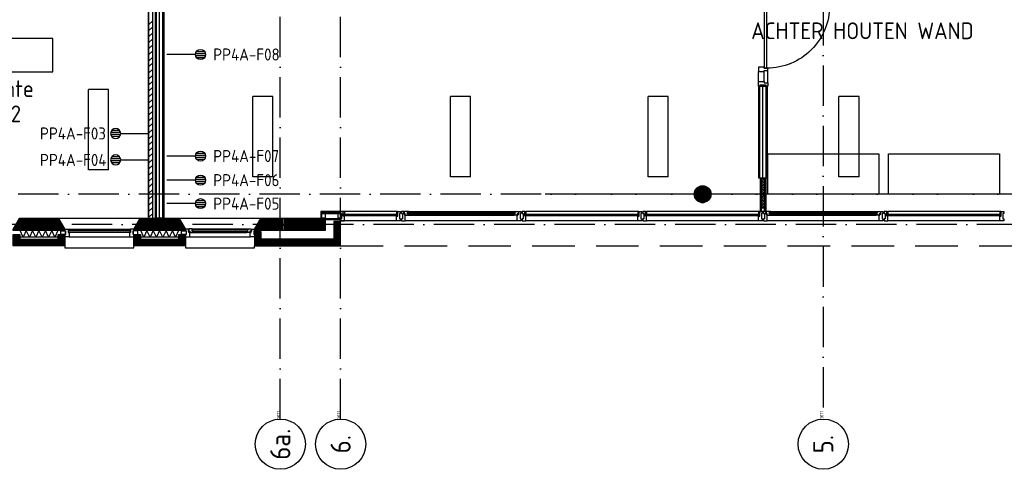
# Model space of a CAD drawing. Header units: millimetres. Extents: x 90707 to 450385, y -1262 to 949019.
# Tile 42 of 60: x 193658 to 208347, y 37953 to 44662. Entities that reach past the tile are written whole.
import ezdxf
from ezdxf.enums import TextEntityAlignment as Align

# ---------------------------------------------------------------- set-up
doc = ezdxf.new("R2010")
doc.units = ezdxf.units.MM
doc.header["$LTSCALE"] = 100
doc.linetypes.add('DASHDOT', pattern=[9, 6, -1.5, 0, -1.5])
doc.linetypes.add('HIDDEN', pattern=[9.525, 6.35, -3.175])
doc.layers.get('0').update_dxf_attribs({"linetype": 'CONTINUOUS'})
for name, color, linetype in [('AL$1----_ALGEMEEN', 7, 'CONTINUOUS'), ('AL$7----_STRAMIEN', 1, 'DASHDOT'), ('AL21----_BUITENWAND', 4, 'CONTINUOUS'), ('AL22----_BINNENWAND', 7, 'CONTINUOUS'), ('AL28----_KONSTRUKTIE', 3, 'CONTINUOUS'), ('AL31----_BUITENKOZ', 7, 'CONTINUOUS'), ('AL32----_BINNENKOZ', 7, 'CONTINUOUS'), ('AL32----_DRAAIRICHTING', 1, 'CONTINUOUS'), ('ALL-----_REFLIJNEN', 8, 'CONTINUOUS'), ('ALN-----_BLOCKNAAM', 2, 'CONTINUOUS'), ('ALXA1---_RASTER50', 12, 'CONTINUOUS'), ('ALXA3---_VOLZWART', 14, 'CONTINUOUS'), ('ALXAA---_GEWBETON', 12, 'CONTINUOUS'), ('ALXAB---_PREFABBETON', 1, 'CONTINUOUS'), ('ALXOU---_GLAS', 7, 'CONTINUOUS'), ('ARMATUUR', 8, 'CONTINUOUS'), ('EA61303-_ARCEER', 1, 'CONTINUOUS'), ('EB6441--_ATTRIB', 2, 'CONTINUOUS'), ('EL61303-_WANDGOOT', 3, 'CONTINUOUS'), ('EL6441--_DATACOM', 3, 'CONTINUOUS'), ('GEBOUWLABEL', 4, 'CONTINUOUS'), ('INHOUD', 7, 'CONTINUOUS'), ('OMSCHRIJVING', 7, 'CONTINUOUS'), ('OPPERVLAK', 7, 'CONTINUOUS'), ('TEKST25', 10, 'CONTINUOUS'), ('VOLGNUMMER', 7, 'CONTINUOUS'), ('WANDGOOTDATA', 3, 'CONTINUOUS')]:
    doc.layers.add(name, color=color, linetype=linetype)
doc.styles.add('1_8', font='ISO', dxfattribs={"height": 1.8})
doc.styles.add('2_0', font='iso', dxfattribs={"height": 200})
doc.styles.get("Standard").update_dxf_attribs({"font": 'iso.shx'})

# ---------------------------------------------------------------- blocks, each defined once
blk = doc.blocks.new('ES4X2')
for p, q in [((-0.45, 1.4), (-0.45, 2.6)), ((-0.15, 1.27), (-0.15, 2.73)), ((0.15, 1.27), (0.15, 2.73)), ((0.45, 1.4), (0.45, 2.6)), ((0, 1.25), (0, -3))]:
    blk.add_line(p, q)
blk.add_circle((0, 2), 0.75)
at = {"style": '1_8', "flags": 8}
for tag, p in [('NUMMER', (1.25, 3.5)), ('CODE', (-1.25, 3.5))]:
    blk.add_attdef(tag, text='', height=1.8, rotation=90, dxfattribs=at).set_placement(p, align=Align.MIDDLE_LEFT)
blk.add_attdef('M_CODE', text='', height=1.8, dxfattribs=at).set_placement((0, 0), align=Align.MIDDLE_CENTER)
blk = doc.blocks.new('EH100000')
at = {"linetype": 'ByBlock'}
for p, q in [((1, 0.5), (0, 0.5)), ((1, 0.5, 1), (0, 0.5, 1)), ((0, -0.5, 1), (1, -0.5, 1)), ((1, -0.5), (0, -0.5))]:
    blk.add_line(p, q, dxfattribs=at)
at = {"linetype": 'ByBlock', "invisible_edges": 15}
for points in [[(1, -0.5), (0, -0.5), (0, 0.5), (1, 0.5)], [(0, 0.5), (1, 0.5), (1, 0.5, 1), (0, 0.5, 1)], [(0, -0.5, 1), (1, -0.5, 1), (1, -0.5), (0, -0.5)]]:
    blk.add_3dface(points, dxfattribs=at)
at = {"linetype": 'ByBlock', "style": '2_0', "flags": 8}
blk.add_attdef('FUNCTIE', text='', height=0.5, dxfattribs=at).set_placement((0.5, 0), align=Align.MIDDLE)
at = {"linetype": 'ByBlock', "flags": 9}
blk.add_attdef('SCHOT', text='', height=0.5, dxfattribs=at).set_placement((0.5, 0), align=Align.MIDDLE)
blk = doc.blocks.new('EH100005')
blk.add_lwpolyline([(-1, -0.5), (0, -0.5), (0, 0.5), (-1, 0.5)])
at = {"style": '2_0', "flags": 9}
blk.add_attdef('HULPSTUK', text='', height=0.5, dxfattribs=at).set_placement((0, 0), align=Align.MIDDLE)
blk = doc.blocks.new('WANDGOOTBEGGRBALLES')
at = {"layer": 'EA61303-_ARCEER'}
for p, q in [((104875, 44393), (104940, 44458)), ((104875, 44303), (104940, 44368)), ((104875, 44214), (104940, 44279)), ((104875, 44124), (104940, 44189)), ((104875, 44034), (104940, 44099)), ((104875, 43944), (104940, 44009)), ((104875, 43854), (104940, 43919)), ((104875, 43765), (104940, 43830)), ((104875, 43675), (104940, 43740)), ((104875, 43585), (104940, 43650)), ((104875, 43495), (104940, 43560)), ((104875, 43405), (104940, 43470)), ((104875, 43316), (104940, 43381)), ((104875, 43226), (104940, 43291)), ((104875, 43136), (104940, 43201)), ((104875, 43046), (104940, 43111)), ((104875, 42956), (104940, 43021)), ((104875, 42867), (104940, 42932)), ((104875, 42777), (104940, 42842)), ((104875, 42687), (104940, 42752)), ((104875, 42597), (104940, 42662)), ((104875, 42507), (104940, 42572)), ((104875, 42418), (104940, 42483)), ((104875, 42328), (104940, 42393)), ((104875, 42238), (104940, 42303)), ((104875, 42148), (104940, 42213)), ((104875, 42058), (104940, 42123)), ((104875, 41969), (104940, 42034)), ((104875, 41879), (104940, 41944)), ((104875, 41789), (104940, 41854)), ((104875, 41699), (104940, 41764)), ((104875, 41609), (104940, 41674)), ((104875, 41520), (104940, 41585)), ((104930, 41484), (104940, 41495))]:
    blk.add_line(p, q, dxfattribs=at)
at = {"layer": 'EL61303-_WANDGOOT', "yscale": 65, "zscale": 119.9999999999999}
for name, p, xscale, rotation in [('EH100000', (104907, 46719, 1500), 5192.579106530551, 270.0000108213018), ('EH100005', (104907, 41489, 1500), 119.9999999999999, 270.0000108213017)]:
    blk.add_blockref(name, p, dxfattribs=dict(at, xscale=xscale, rotation=rotation))
blk = doc.blocks.new('1011')
at = {"layer": 'AL$7----_STRAMIEN', "color": 7, "linetype": 'Continuous'}
blk.add_circle((-750, 0), 750, dxfattribs=at)
at = {"layer": 'AL$7----_STRAMIEN', "color": 3, "linetype": 'Continuous'}
blk.add_attdef('STR-NAAM', text='', height=600, rotation=360, dxfattribs=at).set_placement((-750, 0), align=Align.MIDDLE)
at = {"layer": 'ALN-----_BLOCKNAAM', "linetype": 'Continuous'}
blk.add_text('1011', height=100, dxfattribs=at).set_placement((0, 0))
blk = doc.blocks.new('GEBOUWLABEL')
at = {"layer": 'VOLGNUMMER'}
blk.add_lwpolyline([(-4, -1), (4, -1), (4, 1), (-4, 1)], close=True, dxfattribs=at)
at = {"color": 0, "linetype": 'ByBlock', "flags": 1}
for tag, p in [('OPPERVLAKTESOORT', (0.5, 8)), ('TERREIN', (0.5, 6.5)), ('GEBOUW', (0.5, 5)), ('GEBRUIKSFUNCTIE', (0.5, 3.5)), ('BOUWLAAG', (0.5, 2)), ('HOOGTE', (0, -6.5)), ('RUIMTEFUNCTIE', (0, -8))]:
    blk.add_attdef(tag, text='', height=1, dxfattribs=at).set_placement(p, align=Align.MIDDLE_CENTER)
at = {"layer": 'INHOUD', "color": 0, "linetype": 'ByBlock'}
blk.add_attdef('INHOUD', text='', height=1, dxfattribs=at).set_placement((0, -5), align=Align.MIDDLE_CENTER)
at = {"layer": 'OMSCHRIJVING', "color": 0, "linetype": 'ByBlock'}
blk.add_attdef('OMSCHRIJVING', text='', height=1, dxfattribs=at).set_placement((0, -2), align=Align.MIDDLE_CENTER)
at = {"layer": 'OPPERVLAK', "color": 0, "linetype": 'ByBlock'}
blk.add_attdef('OPPERVLAK', text='', height=1, dxfattribs=at).set_placement((0, -3.5), align=Align.MIDDLE_CENTER)
at = {"layer": 'VOLGNUMMER', "color": 0, "linetype": 'ByBlock'}
blk.add_attdef('VOLGNUMMER', text='', height=1, dxfattribs=at).set_placement((0, 0), align=Align.MIDDLE_CENTER)
blk = doc.blocks.new('A$Cca306792')
at = {"layer": 'ALL-----_REFLIJNEN', "linetype": 'Continuous'}
h = blk.add_hatch(dxfattribs=at)
h.set_pattern_fill('PREFBET', color=8, angle=90, style=0)
h.set_pattern_definition([(135, (103120.95, 42959.68), (-106.066, -106.066), [])])
h.paths.add_polyline_path([(102443, 42780), (102443, 42800), (102536, 42960), (103121, 42960), (103213, 42800), (103213, 42780)])
h = blk.add_hatch(dxfattribs=at)
h.set_pattern_fill('RASTER50', color=8, scale=50, angle=90, style=0)
h.set_pattern_definition([(90, (103120.946, 42959.675), (-10, 6e-16), [])])
h.paths.add_polyline_path([(102443, 42780), (102443, 42800), (102536, 42960), (103121, 42960), (103213, 42800), (103213, 42780)])
h = blk.add_hatch(dxfattribs=at)
h.set_pattern_fill('PREFBET', color=8, angle=90, style=0)
h.set_pattern_definition([(135, (104920.95, 42959.68), (-106.066, -106.066), [])])
h.paths.add_polyline_path([(104243, 42780), (104243, 42800), (104336, 42960), (104921, 42960), (105013, 42800), (105013, 42780)])
h = blk.add_hatch(dxfattribs=at)
h.set_pattern_fill('RASTER50', color=8, scale=50, angle=90, style=0)
h.set_pattern_definition([(90, (104920.946, 42959.675), (-10, 6e-16), [])])
h.paths.add_polyline_path([(104243, 42780), (104243, 42800), (104336, 42960), (104921, 42960), (105013, 42800), (105013, 42780)])
at = {"layer": 'ALXA1---_RASTER50'}
h = blk.add_hatch(dxfattribs=at)
h.set_pattern_fill('RASTER50', color=8, scale=100, angle=90, style=0)
h.set_pattern_definition([(90, (338146.175, 1203.591), (20, 1e-15), [])])
h.paths.add_polyline_path([(106043, 42780), (106043, 42800), (106136, 42960), (107098, 42960), (107098, 42780)])
at = {"layer": 'ALXAA---_GEWBETON'}
h = blk.add_hatch(dxfattribs=at)
h.set_pattern_fill('GEWPBET', color=8, scale=100, style=0)
h.set_pattern_definition([(0, (-37572.031, 9775.25), (0, 20), [])])
edge = h.paths.add_edge_path()
edge.add_arc((112728, 43320), 125, 0, 360)
at = {"layer": 'ALXAB---_PREFABBETON'}
h = blk.add_hatch(dxfattribs=at)
h.set_pattern_fill('PREFBET', color=8, angle=90, style=0)
h.set_pattern_definition([(45, (338146.17, 1203.59), (106.06602, -106.06602), [])])
h.paths.add_polyline_path([(106043, 42780), (106043, 42800), (106136, 42960), (107098, 42960), (107098, 42780)])
at = {"layer": 'AL$1----_ALGEMEEN', "color": 8}
for p, q in [((113699, 43920), (115357, 43920)), ((115357, 43920), (115357, 43320)), ((115357, 43320), (113699, 43320))]:
    blk.add_line(p, q, dxfattribs=at)
blk.add_lwpolyline([(115499, 43320), (115499, 43920), (117157, 43920), (117157, 43320)], close=True, dxfattribs=at)
at = {"layer": 'AL$7----_STRAMIEN', "color": 1}
for p, q in [((107328, 39965), (107328, 54656)), ((145786, 43320), (110378, 43320))]:
    blk.add_line(p, q, dxfattribs=at)
for points in [[(106428, 39965), (106428, 78659)], [(114528, 66841), (114528, 39965)], [(135522, 43320), (3452, 43320)], [(146222, 42870), (2867, 42870)]]:
    blk.add_lwpolyline(points, dxfattribs=at)
at = {"layer": 'AL21----_BUITENWAND', "color": 8}
for p, q in [((107328, 42550), (107328, 42911)), ((106043, 42760), (106043, 42550)), ((106043, 42550), (107328, 42550))]:
    blk.add_line(p, q, dxfattribs=at)
at = {"layer": 'AL21----_BUITENWAND', "color": 8, "linetype": 'HIDDEN'}
blk.add_line((107328, 42550), (139728, 42550), dxfattribs=at)
at = {"layer": 'AL21----_BUITENWAND', "color": 8}
blk.add_lwpolyline([(107228, 42911), (107228, 42650), (106143, 42650), (106143, 42760), (106043, 42760), (106043, 42550), (107328, 42550), (107328, 42911)], close=True, dxfattribs=at)
at = {"layer": 'AL22----_BINNENWAND', "color": 8, "linetype": 'Continuous'}
blk.add_line((107328, 43045), (107125, 43045), dxfattribs=at)
at = {"layer": 'AL22----_BINNENWAND', "color": 8}
for points in [[(104566, 42960), (104566, 55060), (104813, 55060), (104813, 54935), (104691, 54935), (104691, 42960)], [(113566, 43560), (113566, 44933), (113691, 44933), (113691, 43560)]]:
    blk.add_lwpolyline(points, close=True, dxfattribs=at)
at = {"layer": 'AL22----_BINNENWAND', "color": 8, "linetype": 'Continuous'}
for points in [[(104581, 42960), (104581, 55045), (104813, 55045)], [(104676, 42960), (104676, 54950), (104813, 54950)], [(113581, 43560), (113581, 44933)], [(113676, 43560), (113676, 44933)]]:
    blk.add_lwpolyline(points, dxfattribs=at)
at = {"layer": 'AL22----_BINNENWAND', "color": 8}
blk.add_lwpolyline([(107328, 43060), (107034, 43060), (107034, 42960)], dxfattribs=at)
at = {"layer": 'AL28----_KONSTRUKTIE', "color": 8, "linetype": 'Continuous'}
blk.add_lwpolyline([(106043, 42780), (106043, 42800), (106136, 42960), (107098, 42960), (107098, 42780)], close=True, dxfattribs=at)
at = {"layer": 'AL28----_KONSTRUKTIE', "color": 8}
blk.add_circle((112728, 43320), 125, dxfattribs=at)
blk.add_circle((112728, 43320), 125, dxfattribs=at)
blk.add_circle((112728, 43320), 125, dxfattribs=at)
at = {"layer": 'AL31----_BUITENKOZ', "color": 8}
for p, q in [((108163, 43060), (107328, 43060)), ((108237, 43060), (108237, 43030)), ((108270, 43060), (108237, 43060)), ((108270, 43024), (108270, 43060)), ((108281, 43058), (108274, 43058)), ((108274, 43058), (108274, 43029)), ((108283, 43063), (108281, 43058)), ((108326, 43063), (108283, 43063)), ((108326, 43022), (108326, 43063)), ((108326, 43060), (108326, 43047)), ((108343, 43060), (108326, 43060)), ((108326, 43047), (108343, 43047)), ((108340, 43063), (109916, 43063)), ((108343, 43047), (108343, 43060)), ((109914, 43047), (109914, 43060)), ((109914, 43060), (109931, 43060)), ((109931, 43047), (109914, 43047)), ((109931, 43022), (109931, 43063)), ((109931, 43063), (109974, 43063)), ((109931, 43060), (109931, 43047)), ((109974, 43063), (109976, 43058)), ((109976, 43058), (109983, 43058)), ((109983, 43058), (109983, 43029)), ((109986, 43024), (109986, 43060)), ((109986, 43060), (110019, 43060)), ((110019, 43060), (110019, 43030)), ((111763, 43060), (110093, 43060)), ((113563, 43060), (111893, 43060)), ((113637, 43060), (113637, 43030)), ((113670, 43060), (113637, 43060)), ((113670, 43024), (113670, 43060)), ((113681, 43058), (113674, 43058)), ((113674, 43058), (113674, 43029)), ((113683, 43063), (113681, 43058)), ((113726, 43063), (113683, 43063)), ((113726, 43022), (113726, 43063)), ((113726, 43060), (113726, 43047)), ((113743, 43060), (113726, 43060)), ((113726, 43047), (113743, 43047)), ((113740, 43063), (115316, 43063)), ((113740, 43063), (115316, 43063)), ((113743, 43047), (113743, 43060)), ((115314, 43047), (115314, 43060)), ((115314, 43060), (115331, 43060)), ((115314, 43047), (115314, 43060)), ((115314, 43060), (115331, 43060)), ((115331, 43047), (115314, 43047)), ((115331, 43047), (115314, 43047)), ((115331, 43022), (115331, 43063)), ((115331, 43063), (115374, 43063)), ((115331, 43022), (115331, 43063)), ((115331, 43063), (115374, 43063)), ((115331, 43060), (115331, 43047)), ((115331, 43060), (115331, 43047)), ((115374, 43063), (115376, 43058)), ((115374, 43063), (115376, 43058)), ((115376, 43058), (115383, 43058)), ((115376, 43058), (115383, 43058)), ((115383, 43058), (115383, 43029)), ((115383, 43058), (115383, 43029)), ((115386, 43024), (115386, 43060)), ((115386, 43060), (115419, 43060)), ((115419, 43060), (115419, 43030)), ((117163, 43060), (115493, 43060)), ((103121, 42960), (104336, 42960)), ((104921, 42960), (106136, 42960)), ((108163, 42921), (107328, 42921)), ((108237, 43030), (108251, 43030)), ((108251, 42950), (108237, 42950)), ((108237, 42950), (108237, 42921)), ((108237, 42921), (108293, 42921)), ((108251, 43030), (108251, 42950)), ((108284, 43024), (108270, 43024)), ((108274, 43029), (108296, 43029)), ((108284, 43009), (108284, 43024)), ((108293, 43009), (108284, 43009)), ((108296, 43024), (108288, 43024)), ((108288, 43024), (108288, 43009)), ((108288, 43009), (108293, 43009)), ((108293, 43009), (108340, 43009)), ((108293, 42921), (108293, 43009)), ((109963, 42921), (108293, 42921)), ((108296, 43029), (108296, 43024)), ((108343, 43022), (108326, 43022)), ((108340, 43009), (108343, 43022)), ((108340, 43009), (109916, 43009)), ((109916, 43009), (109914, 43022)), ((109914, 43022), (109931, 43022)), ((109963, 43009), (109916, 43009)), ((109983, 43029), (109961, 43029)), ((109961, 43029), (109961, 43024)), ((109961, 43024), (109969, 43024)), ((109969, 43009), (109963, 43009)), ((109963, 42921), (109963, 43009)), ((109963, 43009), (109972, 43009)), ((110019, 42921), (109963, 42921)), ((109969, 43024), (109969, 43009)), ((109972, 43009), (109972, 43024)), ((109972, 43024), (109986, 43024)), ((110019, 43030), (110005, 43030)), ((110005, 43030), (110005, 42950)), ((110005, 42950), (110019, 42950)), ((110019, 42950), (110019, 42921)), ((111763, 42921), (110093, 42921)), ((113563, 42921), (111893, 42921)), ((113637, 43030), (113651, 43030)), ((113651, 42950), (113637, 42950)), ((113637, 42950), (113637, 42921)), ((113637, 42921), (113693, 42921)), ((113651, 43030), (113651, 42950)), ((113684, 43024), (113670, 43024)), ((113674, 43029), (113696, 43029)), ((113684, 43009), (113684, 43024)), ((113693, 43009), (113684, 43009)), ((113696, 43024), (113688, 43024)), ((113688, 43024), (113688, 43009)), ((113688, 43009), (113693, 43009)), ((113693, 43009), (113740, 43009)), ((113693, 42921), (113693, 43009)), ((115363, 42921), (113693, 42921)), ((115363, 42921), (113693, 42921)), ((113696, 43029), (113696, 43024)), ((113743, 43022), (113726, 43022)), ((113740, 43009), (113743, 43022)), ((113740, 43009), (115316, 43009)), ((113740, 43009), (115316, 43009)), ((115316, 43009), (115314, 43022)), ((115314, 43022), (115331, 43022)), ((115316, 43009), (115314, 43022)), ((115314, 43022), (115331, 43022)), ((115363, 43009), (115316, 43009)), ((115363, 43009), (115316, 43009)), ((115383, 43029), (115361, 43029)), ((115361, 43029), (115361, 43024)), ((115383, 43029), (115361, 43029)), ((115361, 43029), (115361, 43024)), ((115361, 43024), (115369, 43024)), ((115361, 43024), (115369, 43024)), ((115369, 43009), (115363, 43009)), ((115363, 42921), (115363, 43009)), ((115363, 43009), (115372, 43009)), ((115369, 43009), (115363, 43009)), ((115419, 42921), (115363, 42921)), ((115369, 43024), (115369, 43009)), ((115369, 43024), (115369, 43009)), ((115372, 43009), (115372, 43024)), ((115372, 43024), (115386, 43024)), ((115419, 43030), (115405, 43030)), ((115405, 43030), (115405, 42950)), ((115405, 42950), (115419, 42950)), ((115419, 42950), (115419, 42921)), ((117163, 42921), (115493, 42921)), ((103263, 42800), (104193, 42800)), ((105113, 42803), (105944, 42803)), ((105127, 42749), (105929, 42749)), ((103280, 42686), (104176, 42686)), ((105080, 42686), (105976, 42686)), ((103213, 42520), (104243, 42520)), ((105013, 42520), (106043, 42520)), ((106043, 42520), (106043, 42550))]:
    blk.add_line(p, q, dxfattribs=at)
at = {"layer": 'AL31----_BUITENKOZ', "color": 8, "linetype": 'Continuous'}
for p, q in [((108175, 43060), (108163, 43060)), ((108163, 43060), (108163, 43023)), ((108175, 43055), (108175, 43060)), ((108180, 43055), (108175, 43055)), ((108180, 43060), (108219, 43060)), ((108180, 42993), (108180, 43060)), ((108180, 43023), (108180, 43055)), ((108219, 43060), (108219, 43054)), ((108219, 43054), (108219, 43040)), ((108219, 43040), (108219, 43040)), ((108219, 43040), (108219, 43030)), ((110076, 43060), (110037, 43060)), ((110037, 43060), (110037, 43054)), ((110037, 43054), (110037, 43040)), ((110037, 43040), (110037, 43040)), ((110037, 43040), (110037, 43030)), ((110076, 42993), (110076, 43060)), ((110076, 43023), (110076, 43055)), ((110076, 43055), (110081, 43055)), ((110081, 43055), (110081, 43060)), ((110081, 43060), (110093, 43060)), ((110093, 43060), (110093, 43023)), ((111775, 43060), (111763, 43060)), ((111763, 43060), (111763, 43023)), ((111775, 43055), (111775, 43060)), ((111780, 43055), (111775, 43055)), ((111780, 43060), (111819, 43060)), ((111780, 42993), (111780, 43060)), ((111780, 43023), (111780, 43055)), ((111819, 43060), (111819, 43054)), ((111819, 43054), (111819, 43040)), ((111819, 43040), (111819, 43040)), ((111819, 43040), (111819, 43030)), ((111876, 43060), (111837, 43060)), ((111837, 43060), (111837, 43054)), ((111837, 43054), (111837, 43040)), ((111837, 43040), (111837, 43040)), ((111837, 43040), (111837, 43030)), ((111876, 42993), (111876, 43060)), ((111876, 43023), (111876, 43055)), ((111876, 43055), (111881, 43055)), ((111881, 43055), (111881, 43060)), ((111881, 43060), (111893, 43060)), ((111893, 43060), (111893, 43023)), ((113575, 43060), (113563, 43060)), ((113563, 43060), (113563, 43023)), ((113575, 43055), (113575, 43060)), ((113580, 43055), (113575, 43055)), ((113580, 43060), (113619, 43060)), ((113580, 42993), (113580, 43060)), ((113580, 43023), (113580, 43055)), ((113619, 43060), (113619, 43054)), ((113619, 43054), (113619, 43040)), ((113619, 43040), (113619, 43040)), ((113619, 43040), (113619, 43030)), ((115476, 43060), (115437, 43060)), ((115437, 43060), (115437, 43054)), ((115437, 43054), (115437, 43040)), ((115437, 43040), (115437, 43040)), ((115437, 43040), (115437, 43030)), ((115476, 42993), (115476, 43060)), ((115476, 43023), (115476, 43055)), ((115476, 43055), (115481, 43055)), ((115481, 43055), (115481, 43060)), ((115481, 43060), (115493, 43060)), ((115493, 43060), (115493, 43023)), ((117175, 43060), (117163, 43060)), ((117163, 43060), (117163, 43023)), ((117175, 43055), (117175, 43060)), ((117180, 43055), (117175, 43055)), ((117180, 43060), (117219, 43060)), ((117180, 42993), (117180, 43060)), ((117180, 43023), (117180, 43055)), ((117219, 43060), (117219, 43054)), ((117219, 43054), (117219, 43040)), ((117219, 43040), (117219, 43040)), ((117219, 43040), (117219, 43030)), ((108163, 43023), (108180, 43023)), ((108163, 42940), (108163, 42993)), ((108163, 42993), (108180, 42993)), ((108163, 42932), (108163, 42940)), ((108163, 42928), (108163, 42932)), ((108163, 42921), (108163, 42928)), ((108200, 42921), (108163, 42921)), ((108219, 42921), (108200, 42921)), ((108219, 43030), (108205, 43030)), ((108205, 43030), (108205, 42950)), ((108205, 42950), (108219, 42950)), ((108219, 42950), (108219, 42941)), ((108219, 42941), (108219, 42941)), ((108219, 42941), (108219, 42927)), ((108219, 42927), (108219, 42921)), ((110037, 43030), (110051, 43030)), ((110051, 42950), (110037, 42950)), ((110037, 42950), (110037, 42941)), ((110037, 42941), (110037, 42941)), ((110037, 42941), (110037, 42927)), ((110037, 42927), (110037, 42921)), ((110037, 42921), (110056, 42921)), ((110051, 43030), (110051, 42950)), ((110056, 42921), (110093, 42921)), ((110093, 43023), (110076, 43023)), ((110093, 42993), (110076, 42993)), ((110093, 42940), (110093, 42993)), ((110093, 42932), (110093, 42940)), ((110093, 42928), (110093, 42932)), ((110093, 42921), (110093, 42928)), ((111763, 43023), (111780, 43023)), ((111763, 42940), (111763, 42993)), ((111763, 42993), (111780, 42993)), ((111763, 42932), (111763, 42940)), ((111763, 42928), (111763, 42932)), ((111763, 42921), (111763, 42928)), ((111800, 42921), (111763, 42921)), ((111819, 42921), (111800, 42921)), ((111819, 43030), (111805, 43030)), ((111805, 43030), (111805, 42950)), ((111805, 42950), (111819, 42950)), ((111819, 42950), (111819, 42940)), ((111819, 42940), (111819, 42940)), ((111819, 42940), (111819, 42927)), ((111819, 42927), (111819, 42921)), ((111837, 43030), (111851, 43030)), ((111851, 42950), (111837, 42950)), ((111837, 42950), (111837, 42941)), ((111837, 42941), (111837, 42941)), ((111837, 42941), (111837, 42927)), ((111837, 42927), (111837, 42921)), ((111837, 42921), (111856, 42921)), ((111851, 43030), (111851, 42950)), ((111856, 42921), (111893, 42921)), ((111893, 43023), (111876, 43023)), ((111893, 42993), (111876, 42993)), ((111893, 42940), (111893, 42993)), ((111893, 42932), (111893, 42940)), ((111893, 42928), (111893, 42932)), ((111893, 42921), (111893, 42928)), ((113563, 43023), (113580, 43023)), ((113563, 42940), (113563, 42993)), ((113563, 42993), (113580, 42993)), ((113563, 42932), (113563, 42940)), ((113563, 42928), (113563, 42932)), ((113563, 42921), (113563, 42928)), ((113600, 42921), (113563, 42921)), ((113619, 42921), (113600, 42921)), ((113619, 43030), (113605, 43030)), ((113605, 43030), (113605, 42950)), ((113605, 42950), (113619, 42950)), ((113619, 42950), (113619, 42940)), ((113619, 42940), (113619, 42940)), ((113619, 42940), (113619, 42927)), ((113619, 42927), (113619, 42921)), ((115437, 43030), (115451, 43030)), ((115451, 42950), (115437, 42950)), ((115437, 42950), (115437, 42941)), ((115437, 42941), (115437, 42941)), ((115437, 42941), (115437, 42927)), ((115437, 42927), (115437, 42921)), ((115437, 42921), (115456, 42921)), ((115451, 43030), (115451, 42950)), ((115456, 42921), (115493, 42921)), ((115493, 43023), (115476, 43023)), ((115493, 42993), (115476, 42993)), ((115493, 42940), (115493, 42993)), ((115493, 42932), (115493, 42940)), ((115493, 42928), (115493, 42932)), ((115493, 42921), (115493, 42928)), ((117163, 43023), (117180, 43023)), ((117163, 42940), (117163, 42993)), ((117163, 42993), (117180, 42993)), ((117163, 42932), (117163, 42940)), ((117163, 42928), (117163, 42932)), ((117163, 42921), (117163, 42928)), ((117200, 42921), (117163, 42921)), ((117219, 42921), (117200, 42921)), ((117219, 43030), (117205, 43030)), ((117205, 43030), (117205, 42950)), ((117205, 42950), (117219, 42950)), ((117219, 42950), (117219, 42940)), ((117219, 42940), (117219, 42940)), ((117219, 42940), (117219, 42927)), ((117219, 42927), (117219, 42921)), ((104188, 42774), (103268, 42774)), ((103268, 42753), (104188, 42753)), ((105942, 42785), (105115, 42785)), ((105115, 42764), (105942, 42764))]:
    blk.add_line(p, q, dxfattribs=at)
at = {"layer": 'AL31----_BUITENKOZ', "color": 8}
for points in [[(107328, 43048), (107048, 43048), (107048, 43030), (107328, 43030)], [(108237, 43060), (108237, 43030), (108251, 43030), (108251, 42950), (108237, 42950), (108237, 42921), (108293, 42921), (108293, 43009), (108284, 43009), (108284, 43024), (108270, 43024), (108270, 43060)], [(108283, 43063), (108281, 43058), (108274, 43058), (108274, 43029), (108296, 43029), (108296, 43024), (108288, 43024), (108288, 43009), (108293, 43009), (108340, 43009), (108343, 43022), (108326, 43022), (108326, 43063)], [(108326, 43060), (108326, 43047), (108343, 43047), (108343, 43060)], [(109974, 43063), (109976, 43058), (109983, 43058), (109983, 43029), (109961, 43029), (109961, 43024), (109969, 43024), (109969, 43009), (109963, 43009), (109916, 43009), (109914, 43022), (109931, 43022), (109931, 43063)], [(109931, 43060), (109931, 43047), (109914, 43047), (109914, 43060)], [(110019, 43060), (110019, 43030), (110005, 43030), (110005, 42950), (110019, 42950), (110019, 42921), (109963, 42921), (109963, 43009), (109972, 43009), (109972, 43024), (109986, 43024), (109986, 43060)], [(115419, 43060), (115419, 43030), (115405, 43030), (115405, 42950), (115419, 42950), (115419, 42921), (115363, 42921), (115363, 43009), (115372, 43009), (115372, 43024), (115386, 43024), (115386, 43060)], [(107098, 43030), (107098, 42960), (107048, 42960), (107048, 43030)], [(107342, 43030), (107098, 43030), (107098, 42950), (107342, 42950)], [(107328, 42950), (107098, 42950), (107098, 42940), (107328, 42940)], [(107342, 43030), (107342, 42960), (107292, 42960), (107292, 43030)], [(105987, 42803), (105989, 42798), (105996, 42798), (105996, 42769), (105974, 42769), (105974, 42764), (105982, 42764), (105982, 42749), (105976, 42749), (105929, 42749), (105927, 42762), (105944, 42762), (105944, 42803)], [(105944, 42800), (105944, 42787), (105927, 42787), (105927, 42800)], [(106033, 42775), (106033, 42719), (106104, 42719), (106104, 42775)]]:
    blk.add_lwpolyline(points, close=True, dxfattribs=at)
at = {"layer": 'AL31----_BUITENKOZ', "color": 8, "linetype": 'Continuous'}
for points in [[(107367, 43060), (107328, 43060), (107328, 43054), (107328, 43040), (107328, 43040), (107328, 43030), (107342, 43030), (107342, 42950), (107328, 42950), (107328, 42941), (107328, 42941), (107328, 42927), (107328, 42921), (107347, 42921), (107384, 42921), (107384, 42928), (107384, 42932), (107384, 42940), (107384, 42993), (107367, 42993)], [(107367, 43023), (107367, 43055), (107372, 43055), (107372, 43060), (107384, 43060), (107384, 43023)], [(108180, 43023), (108180, 43055), (108175, 43055), (108175, 43060), (108163, 43060), (108163, 43023)], [(108180, 43060), (108219, 43060), (108219, 43054), (108219, 43040), (108219, 43040), (108219, 43030), (108205, 43030), (108205, 42950), (108219, 42950), (108219, 42941), (108219, 42941), (108219, 42927), (108219, 42921), (108200, 42921), (108163, 42921), (108163, 42928), (108163, 42932), (108163, 42940), (108163, 42993), (108180, 42993)], [(110076, 43060), (110037, 43060), (110037, 43054), (110037, 43040), (110037, 43040), (110037, 43030), (110051, 43030), (110051, 42950), (110037, 42950), (110037, 42941), (110037, 42941), (110037, 42927), (110037, 42921), (110056, 42921), (110093, 42921), (110093, 42928), (110093, 42932), (110093, 42940), (110093, 42993), (110076, 42993)], [(110076, 43023), (110076, 43055), (110081, 43055), (110081, 43060), (110093, 43060), (110093, 43023)], [(115476, 43060), (115437, 43060), (115437, 43054), (115437, 43040), (115437, 43040), (115437, 43030), (115451, 43030), (115451, 42950), (115437, 42950), (115437, 42941), (115437, 42941), (115437, 42927), (115437, 42921), (115456, 42921), (115493, 42921), (115493, 42928), (115493, 42932), (115493, 42940), (115493, 42993), (115476, 42993)], [(115476, 43023), (115476, 43055), (115481, 43055), (115481, 43060), (115493, 43060), (115493, 43023)], [(105115, 42785), (105115, 42764), (105942, 42764), (105942, 42785)]]:
    blk.add_lwpolyline(points, close=True, dxfattribs=at)
at = {"layer": 'AL31----_BUITENKOZ', "color": 8}
for points in [[(108163, 43060), (107384, 43060)], [(108340, 43063), (109916, 43063)], [(111763, 43060), (110093, 43060)], [(117163, 43060), (115493, 43060)], [(104921, 42960), (106136, 42960)], [(108163, 42921), (107384, 42921)], [(109963, 42921), (108293, 42921)], [(108340, 43009), (109916, 43009)], [(111763, 42921), (110093, 42921)], [(117163, 42921), (115493, 42921)], [(105113, 42803), (105944, 42803)], [(105127, 42749), (105929, 42749)], [(105080, 42686), (105976, 42686)], [(105013, 42550), (105013, 42520), (106043, 42520), (106043, 42550)]]:
    blk.add_lwpolyline(points, dxfattribs=at)
at = {"layer": 'AL32----_BINNENKOZ', "color": 8}
for points in [[(113648, 45200), (113688, 45200), (113688, 46134), (113648, 46134)], [(106043, 42800), (106043, 42775), (106033, 42775), (106033, 42719), (106043, 42719), (106043, 42686), (105976, 42686), (105976, 42749), (105993, 42749), (105993, 42764), (105999, 42764), (105999, 42800)]]:
    blk.add_lwpolyline(points, close=True, dxfattribs=at)
for points in [[(113699, 45167), (113699, 45200), (113648, 45200), (113648, 45217), (113560, 45217), (113560, 45150), (113648, 45150), (113648, 45167), (113699, 45167), (113699, 45200)], [(113560, 45000), (113560, 45150)], [(113648, 45000), (113648, 45150)], [(113699, 44983), (113699, 45167)], [(113699, 44933), (113674, 44933), (113674, 44949), (113582, 44949), (113582, 44933), (113560, 44933), (113560, 45000), (113648, 45000), (113648, 44983), (113699, 44983), (113699, 44933)]]:
    blk.add_lwpolyline(points, dxfattribs=at)
at = {"layer": 'AL32----_DRAAIRICHTING', "color": 8}
blk.add_lwpolyline([(113688, 46134), (114622, 46134, -0.414214), (113688, 45200, -0.414214)], format="xyb", dxfattribs=at)
at = {"layer": 'ALL-----_REFLIJNEN', "color": 8, "linetype": 'Continuous'}
for p, q in [((113699, 43320), (113699, 43920)), ((112604, 43335), (112852, 43335)), ((112608, 43355), (112848, 43355)), ((112616, 43375), (112840, 43375)), ((112629, 43395), (112828, 43395)), ((112648, 43415), (112809, 43415)), ((112681, 43435), (112775, 43435)), ((112603, 43315), (112853, 43315)), ((112606, 43295), (112851, 43295)), ((112611, 43275), (112845, 43275)), ((112621, 43255), (112835, 43255)), ((112636, 43235), (112820, 43235)), ((112659, 43215), (112797, 43215)), ((112715, 43195), (112741, 43195)), ((113575, 43060), (113563, 43060)), ((113563, 43060), (113563, 43023)), ((113575, 43055), (113575, 43060)), ((113580, 43055), (113575, 43055)), ((113580, 43060), (113619, 43060)), ((113580, 42993), (113580, 43060)), ((113580, 43023), (113580, 43055)), ((113619, 43060), (113619, 43054)), ((113619, 43054), (113619, 43040)), ((113619, 43040), (113619, 43040)), ((113619, 43040), (113619, 43030)), ((113637, 43060), (113637, 43030)), ((113670, 43060), (113637, 43060)), ((113670, 43024), (113670, 43060)), ((113681, 43058), (113674, 43058)), ((113674, 43058), (113674, 43029)), ((113683, 43063), (113681, 43058)), ((113726, 43063), (113683, 43063)), ((113726, 43022), (113726, 43063)), ((113726, 43060), (113726, 43047)), ((113743, 43060), (113726, 43060)), ((113726, 43047), (113743, 43047)), ((113728, 43024), (113728, 43045)), ((113743, 43047), (113743, 43060)), ((113563, 43023), (113580, 43023)), ((113563, 42940), (113563, 42993)), ((113563, 42993), (113580, 42993)), ((113563, 42932), (113563, 42940)), ((113563, 42928), (113563, 42932)), ((113563, 42921), (113563, 42928)), ((113600, 42921), (113563, 42921)), ((113619, 42921), (113600, 42921)), ((113619, 43030), (113605, 43030)), ((113605, 43030), (113605, 42950)), ((113605, 42950), (113619, 42950)), ((113619, 42950), (113619, 42940)), ((113619, 42940), (113619, 42940)), ((113619, 42940), (113619, 42927)), ((113619, 42927), (113619, 42921)), ((113637, 43030), (113651, 43030)), ((113651, 42950), (113637, 42950)), ((113637, 42950), (113637, 42921)), ((113637, 42921), (113693, 42921)), ((113651, 43030), (113651, 42950)), ((113684, 43024), (113670, 43024)), ((113674, 43029), (113696, 43029)), ((113684, 43009), (113684, 43024)), ((113693, 43009), (113684, 43009)), ((113696, 43024), (113688, 43024)), ((113688, 43024), (113688, 43009)), ((113688, 43009), (113693, 43009)), ((113693, 42921), (113693, 43009)), ((113693, 43009), (113740, 43009)), ((113696, 43029), (113696, 43024)), ((113743, 43022), (113726, 43022)), ((113740, 43009), (113743, 43022))]:
    blk.add_line(p, q, dxfattribs=at)
for points in [[(104628, 42960), (104628, 54997), (104813, 54997)], [(113628, 43560), (113628, 44933)], [(113607, 43560), (113607, 43118)], [(113607, 43559), (113650, 43540), (113607, 43519), (113650, 43499), (113607, 43479), (113650, 43459), (113607, 43439), (113650, 43419), (113607, 43399), (113650, 43379), (113607, 43359), (113650, 43339), (113607, 43319), (113650, 43298), (113607, 43278), (113650, 43258), (113607, 43238), (113650, 43218), (113607, 43198), (113650, 43178), (113607, 43158), (113650, 43138), (113607, 43118)], [(113650, 43560), (113650, 43118)], [(113563, 43060), (111893, 43060)], [(103121, 42960), (104336, 42960)], [(107278, 42911), (107278, 42600), (106093, 42600), (106093, 42760)], [(113563, 42921), (111893, 42921)], [(103113, 42780), (102543, 42780)], [(103109, 42780), (103066, 42680), (103018, 42780), (102971, 42680), (102923, 42780), (102876, 42680), (102828, 42780), (102781, 42680), (102733, 42780), (102686, 42680), (102638, 42780), (102591, 42680), (102548, 42780)], [(103263, 42800), (104193, 42800)], [(104913, 42780), (104343, 42780)], [(104909, 42780), (104866, 42680), (104818, 42780), (104771, 42680), (104723, 42780), (104676, 42680), (104628, 42780), (104581, 42680), (104533, 42780), (104486, 42680), (104438, 42780), (104391, 42680), (104348, 42780)], [(102493, 42719), (102493, 42600), (103163, 42600), (103163, 42719)], [(103113, 42680), (102543, 42680)], [(103280, 42686), (104176, 42686)], [(104293, 42719), (104293, 42600), (104963, 42600), (104963, 42719)], [(104913, 42680), (104343, 42680)], [(103213, 42550), (103213, 42520), (104243, 42520), (104243, 42550)]]:
    blk.add_lwpolyline(points, dxfattribs=at)
for points in [[(113587, 43560), (113587, 43060), (113607, 43060), (113607, 43560)], [(113670, 43560), (113670, 43060), (113650, 43060), (113650, 43560)], [(111780, 43023), (111780, 43055), (111775, 43055), (111775, 43060), (111763, 43060), (111763, 43023)], [(111780, 43060), (111819, 43060), (111819, 43054), (111819, 43040), (111819, 43040), (111819, 43030), (111805, 43030), (111805, 42950), (111819, 42950), (111819, 42940), (111819, 42940), (111819, 42927), (111819, 42921), (111800, 42921), (111763, 42921), (111763, 42928), (111763, 42932), (111763, 42940), (111763, 42993), (111780, 42993)], [(111876, 43060), (111837, 43060), (111837, 43054), (111837, 43040), (111837, 43040), (111837, 43030), (111851, 43030), (111851, 42950), (111837, 42950), (111837, 42941), (111837, 42941), (111837, 42927), (111837, 42921), (111856, 42921), (111893, 42921), (111893, 42928), (111893, 42932), (111893, 42940), (111893, 42993), (111876, 42993)], [(111876, 43023), (111876, 43055), (111881, 43055), (111881, 43060), (111893, 43060), (111893, 43023)], [(113608, 43118), (113649, 43118), (113649, 43060), (113608, 43060)], [(117180, 43023), (117180, 43055), (117175, 43055), (117175, 43060), (117163, 43060), (117163, 43023)], [(117180, 43060), (117219, 43060), (117219, 43054), (117219, 43040), (117219, 43040), (117219, 43030), (117205, 43030), (117205, 42950), (117219, 42950), (117219, 42940), (117219, 42940), (117219, 42927), (117219, 42921), (117200, 42921), (117163, 42921), (117163, 42928), (117163, 42932), (117163, 42940), (117163, 42993), (117180, 42993)], [(102443, 42780), (102443, 42800), (102536, 42960), (103121, 42960), (103213, 42800), (103213, 42780)], [(104243, 42780), (104243, 42800), (104336, 42960), (104921, 42960), (105013, 42800), (105013, 42780)], [(111878, 42995), (111878, 43021), (113578, 43021), (113578, 42995)], [(103223, 42775), (103223, 42719), (103152, 42719), (103152, 42775)], [(103263, 42800), (103263, 42800), (103263, 42749), (103280, 42749), (103280, 42686), (103280, 42686), (103280, 42686), (103280, 42686), (103280, 42686), (103213, 42686), (103213, 42719), (103223, 42719), (103223, 42775), (103213, 42775), (103213, 42775), (103213, 42800)], [(103268, 42774), (103268, 42753), (104188, 42753), (104188, 42774)], [(104193, 42800), (104193, 42800), (104193, 42749), (104176, 42749), (104176, 42686), (104176, 42686), (104176, 42686), (104176, 42686), (104176, 42686), (104243, 42686), (104243, 42719), (104233, 42719), (104233, 42775), (104243, 42775), (104243, 42775), (104243, 42800)], [(104233, 42775), (104233, 42719), (104304, 42719), (104304, 42775)], [(105023, 42775), (105023, 42719), (104952, 42719), (104952, 42775)], [(105013, 42800), (105013, 42775), (105023, 42775), (105023, 42719), (105013, 42719), (105013, 42686), (105080, 42686), (105080, 42749), (105063, 42749), (105063, 42764), (105057, 42764), (105057, 42800)], [(105070, 42803), (105068, 42798), (105061, 42798), (105061, 42769), (105083, 42769), (105083, 42764), (105075, 42764), (105075, 42749), (105080, 42749), (105127, 42749), (105130, 42762), (105113, 42762), (105113, 42803)], [(105113, 42800), (105113, 42787), (105130, 42787), (105130, 42800)], [(102543, 42719), (102543, 42650), (103113, 42650), (103113, 42719), (103213, 42719), (103213, 42550), (102443, 42550), (102443, 42719)], [(104343, 42719), (104343, 42650), (104913, 42650), (104913, 42719), (105013, 42719), (105013, 42550), (104243, 42550), (104243, 42719)]]:
    blk.add_lwpolyline(points, close=True, dxfattribs=at)
for points in [[(102493, 42719, 100, 100, 0), (102493, 42600, 100, 100, 0), (103163, 42600, 100, 100, 0), (103163, 42719, 100, 100, 0)], [(104293, 42719, 100, 100, 0), (104293, 42600, 100, 100, 0), (104963, 42600, 100, 100, 0), (104963, 42719, 100, 100, 0)]]:
    blk.add_lwpolyline(points, format="xyseb", dxfattribs=at)
blk.add_circle((112728, 43320), 125, dxfattribs=at)
at = {"layer": 'ALXA3---_VOLZWART', "color": 8, "const_width": 100}
for points in [[(107278, 42911), (107278, 42600), (106093, 42600), (106093, 42760)], [(107278, 42760), (107278, 42600), (106093, 42600), (106093, 42760)]]:
    blk.add_lwpolyline(points, dxfattribs=at)
at = {"layer": 'ALXAA---_GEWBETON', "color": 8}
for p, q in [((112604, 43335), (112852, 43335)), ((112604, 43335), (112852, 43335)), ((112609, 43355), (112848, 43355)), ((112609, 43355), (112848, 43355)), ((112616, 43375), (112840, 43375)), ((112616, 43375), (112840, 43375)), ((112629, 43395), (112828, 43395)), ((112629, 43395), (112828, 43395)), ((112648, 43415), (112809, 43415)), ((112648, 43415), (112809, 43415)), ((112681, 43435), (112776, 43435)), ((112681, 43435), (112776, 43435)), ((112603, 43315), (112853, 43315)), ((112603, 43315), (112853, 43315)), ((112606, 43295), (112851, 43295)), ((112606, 43295), (112851, 43295)), ((112611, 43275), (112845, 43275)), ((112611, 43275), (112845, 43275)), ((112621, 43255), (112836, 43255)), ((112621, 43255), (112836, 43255)), ((112636, 43235), (112821, 43235)), ((112636, 43235), (112821, 43235)), ((112659, 43215), (112797, 43215)), ((112659, 43215), (112797, 43215)), ((112715, 43195), (112742, 43195)), ((112715, 43195), (112742, 43195))]:
    blk.add_line(p, q, dxfattribs=at)
at = {"layer": 'ALXOU---_GLAS', "color": 8}
for p, q in [((108328, 43024), (108328, 43045)), ((108328, 43045), (109929, 43045)), ((109929, 43045), (109929, 43024)), ((113728, 43024), (113728, 43045)), ((113728, 43045), (115329, 43045)), ((113728, 43045), (115329, 43045)), ((115329, 43045), (115329, 43024)), ((115329, 43045), (115329, 43024)), ((108178, 43021), (108178, 42995)), ((109929, 43024), (108328, 43024)), ((110078, 42995), (110078, 43021)), ((110078, 43021), (111778, 43021)), ((111778, 42995), (110078, 42995)), ((111778, 43021), (111778, 42995)), ((111878, 42995), (111878, 43021)), ((111878, 43021), (113578, 43021)), ((113578, 42995), (111878, 42995)), ((113578, 43021), (113578, 42995)), ((115329, 43024), (113728, 43024)), ((115329, 43024), (113728, 43024)), ((115478, 42995), (115478, 43021)), ((115478, 43021), (117178, 43021)), ((117178, 42995), (115478, 42995)), ((117178, 43021), (117178, 42995))]:
    blk.add_line(p, q, dxfattribs=at)
for points in [[(108328, 43024), (108328, 43045), (109929, 43045), (109929, 43024)], [(107369, 42995), (107369, 43021), (108178, 43021), (108178, 42995)], [(110078, 42995), (110078, 43021), (111778, 43021), (111778, 42995)], [(115478, 42995), (115478, 43021), (117178, 43021), (117178, 42995)]]:
    blk.add_lwpolyline(points, close=True, dxfattribs=at)
at = {"layer": 'ARMATUUR', "color": 8}
for points in [[(103866, 44883), (103566, 44883)], [(103566, 43683), (103566, 44883)], [(103866, 43683), (103866, 44883)], [(106316, 44778), (106016, 44778)], [(106016, 43578), (106016, 44778)], [(106316, 43578), (106316, 44778)], [(109266, 44778), (108966, 44778)], [(108966, 43578), (108966, 44778)], [(109266, 43578), (109266, 44778)], [(112216, 44778), (111916, 44778)], [(111916, 43578), (111916, 44778)], [(112216, 43578), (112216, 44778)], [(114761, 43578), (114761, 44778)], [(115061, 44778), (114761, 44778)], [(115061, 43578), (115061, 44778)], [(103866, 43683), (103566, 43683)], [(106316, 43578), (106016, 43578)], [(109266, 43578), (108966, 43578)], [(112216, 43578), (111916, 43578)], [(115061, 43578), (114761, 43578)]]:
    blk.add_lwpolyline(points, dxfattribs=at)
at = {"layer": 'AL$7----_STRAMIEN', "xscale": 0.5, "yscale": 0.5, "zscale": 0.5, "rotation": 90}
for p, values in [((106428, 39965), {'STR-NAAM': '6a.'}), ((107328, 39965), {'STR-NAAM': '6.'}), ((114528, 39965), {'STR-NAAM': '5.'})]:
    blk.add_blockref('1011', p, dxfattribs=at).add_auto_attribs(values)
at = {"layer": 'GEBOUWLABEL', "color": 8, "xscale": 250, "yscale": 250, "zscale": 250}
blk.add_blockref('GEBOUWLABEL', (102037, 45394), dxfattribs=at).add_auto_attribs({'VOLGNUMMER': '0.05', 'OMSCHRIJVING': 'stafruimte', 'OPPERVLAK': '27.5 m2', 'INHOUD': ' m3'})
at = {"layer": 'VOLGNUMMER', "color": 252, "linetype": 'ByBlock'}
for tag, p in [('0.28', (16187, 74214)), ('0.16', (78893, 73105)), ('0.17', (62961, 72994)), ('0.29', (35887, 72529)), ('0.18', (53124, 64542)), ('0.701', (85482, 63517)), ('0.30', (29366, 63128)), ('0.32', (36092, 63166)), ('0.12', (90689, 63024)), ('0.29A', (33165, 62745)), ('0.30', (38191, 61494)), ('0.19', (61479, 61433)), ('0.27', (17657, 61363)), ('0.14', (89762, 60088)), ('0.33', (45869, 59450)), ('0.15', (73454, 57402)), ('0.25', (28058, 57013)), ('0.801', (112714, 57073)), ('0.18A', (61029, 56759)), ('0.26A', (36299, 54851)), ('0.20', (60895, 53506)), ('0.800', (90980, 50804)), ('0.25A', (73288, 48435)), ('0.300', (94483, 48257)), ('0.21', (58702, 48178)), ('0.24', (35041, 47783)), ('0.102', (87631, 47613)), ('0.203', (95795, 46197)), ('0.26', (18559, 46119)), ('0.802', (68387, 42721)), ('0.204', (95497, 42149)), ('0.07B', (66790, 38909)), ('0.702', (95327, 36513))]:
    blk.add_attdef(tag, text='', height=250, dxfattribs=at).set_placement(p, align=Align.MIDDLE_CENTER)
at = {"layer": 'VOLGNUMMER', "color": 8, "linetype": 'ByBlock'}
blk.add_attdef('0.600', text='', height=250, dxfattribs=at).set_placement((96800, 48300), align=Align.MIDDLE_CENTER)

msp = doc.modelspace()

# ---------------------------------------------------------------- block references
at = {"layer": 'EL6441--_DATACOM'}
msp.add_blockref('A$Cca306792', (91118, -1262), dxfattribs=at)
ref = msp.add_blockref('ES4X2', (196155, 44142), dxfattribs=dict(at, xscale=100, yscale=100, zscale=100, rotation=270))
ref.add_attrib('CODE', 'PP4A-F08', dxfattribs={"layer": 'EB6441--_ATTRIB', "color": 1, "height": 180, "style": '1_8', "flags": 8}).set_placement((196545, 44142), align=Align.MIDDLE_LEFT)
ref = msp.add_blockref('ES4X2', (195290, 42964), dxfattribs=dict(at, xscale=-100, yscale=100, zscale=100, rotation=90))
ref.add_attrib('CODE', 'PP4A-F03', dxfattribs={"layer": 'EB6441--_ATTRIB', "color": 1, "height": 180, "style": '1_8', "flags": 8}).set_placement((193961, 42964), align=Align.MIDDLE_LEFT)
ref = msp.add_blockref('ES4X2', (195290, 42569), dxfattribs=dict(at, xscale=-100, yscale=100, zscale=100, rotation=90))
ref.add_attrib('CODE', 'PP4A-F04', dxfattribs={"layer": 'EB6441--_ATTRIB', "color": 1, "height": 180, "style": '1_8', "flags": 8}).set_placement((193961, 42569), align=Align.MIDDLE_LEFT)
ref = msp.add_blockref('ES4X2', (196155, 42627), dxfattribs=dict(at, xscale=100, yscale=100, zscale=100, rotation=270))
ref.add_attrib('CODE', 'PP4A-F07', dxfattribs={"layer": 'EB6441--_ATTRIB', "color": 1, "height": 180, "style": '1_8', "flags": 8}).set_placement((196545, 42627), align=Align.MIDDLE_LEFT)
ref = msp.add_blockref('ES4X2', (196155, 42267), dxfattribs=dict(at, xscale=100, yscale=100, zscale=100, rotation=270))
ref.add_attrib('CODE', 'PP4A-F06', dxfattribs={"layer": 'EB6441--_ATTRIB', "color": 1, "height": 180, "style": '1_8', "flags": 8}).set_placement((196545, 42267), align=Align.MIDDLE_LEFT)
ref = msp.add_blockref('ES4X2', (196155, 41917), dxfattribs=dict(at, xscale=100, yscale=100, zscale=100, rotation=270))
ref.add_attrib('CODE', 'PP4A-F05', dxfattribs={"layer": 'EB6441--_ATTRIB', "color": 1, "height": 180, "style": '1_8', "flags": 8}).set_placement((196545, 41917), align=Align.MIDDLE_LEFT)
at = {"layer": 'WANDGOOTDATA', "color": 3}
msp.add_blockref('WANDGOOTBEGGRBALLES', (90707, 191), dxfattribs=at)

# ---------------------------------------------------------------- texts
at = {"layer": 'TEKST25'}
msp.add_text('ACHTER HOUTEN WAND', height=250, dxfattribs=at).set_placement((204570, 44371))

doc.saveas('drawing.dxf')
